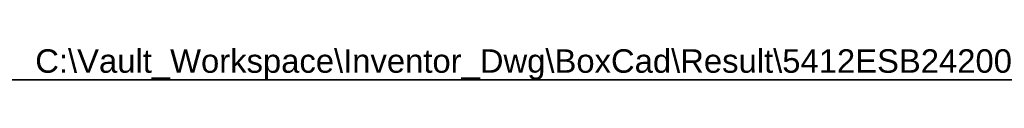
# Model space of a CAD drawing. Header units: inches. Extents: x 2 to 144, y 2 to 93.
# Tile 35 of 56: x 50.64 to 83.17, y 92.09 to 93.19. Entities that reach past the tile are written whole.
import ezdxf

# ---------------------------------------------------------------- set-up
doc = ezdxf.new("R2010")
doc.units = ezdxf.units.IN
doc.header["$LTSCALE"] = 8.616264
doc.header["$MEASUREMENT"] = 0
doc.layers.get('0').update_dxf_attribs({"lineweight": 25})
doc.layers.add('Sketch Geometry(ANSI)', color=7, linetype='Continuous', lineweight=25)
doc.layers.add('Symbols(ANSI)', color=7, linetype='Continuous', lineweight=25)
doc.styles.add('Current-ANSI', font='arial.ttf')

# ---------------------------------------------------------------- blocks, each defined once
blk = doc.blocks.new('Borders 3_EXM - B (Inch)')
at = {"layer": 'Sketch Geometry(ANSI)', "linetype": 'Continuous', "lineweight": 35}
blk.add_line((16.3979, 10.6915), (0.5229, 10.6915), dxfattribs=at)
at = {"layer": 'Symbols(ANSI)', "color": 7, "style": 'Current-ANSI'}
blk.add_attdef('FILENAME_AND_PATH_001', (5.9364, 10.7181), '', height=0.09, dxfattribs=at)

msp = doc.modelspace()

# ---------------------------------------------------------------- block references
at = {"xscale": 8.6162636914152, "yscale": 8.6162636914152, "zscale": 8.6162636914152}
msp.add_blockref('Borders 3_EXM - B (Inch)', (0, 0), dxfattribs=at).add_auto_attribs({'FILENAME_AND_PATH_001': 'C:\\Vault_Workspace\\Inventor_Dwg\\BoxCad\\Result\\5412ESB242008\\5412ESB242008.idw'})

doc.saveas('drawing.dxf')
